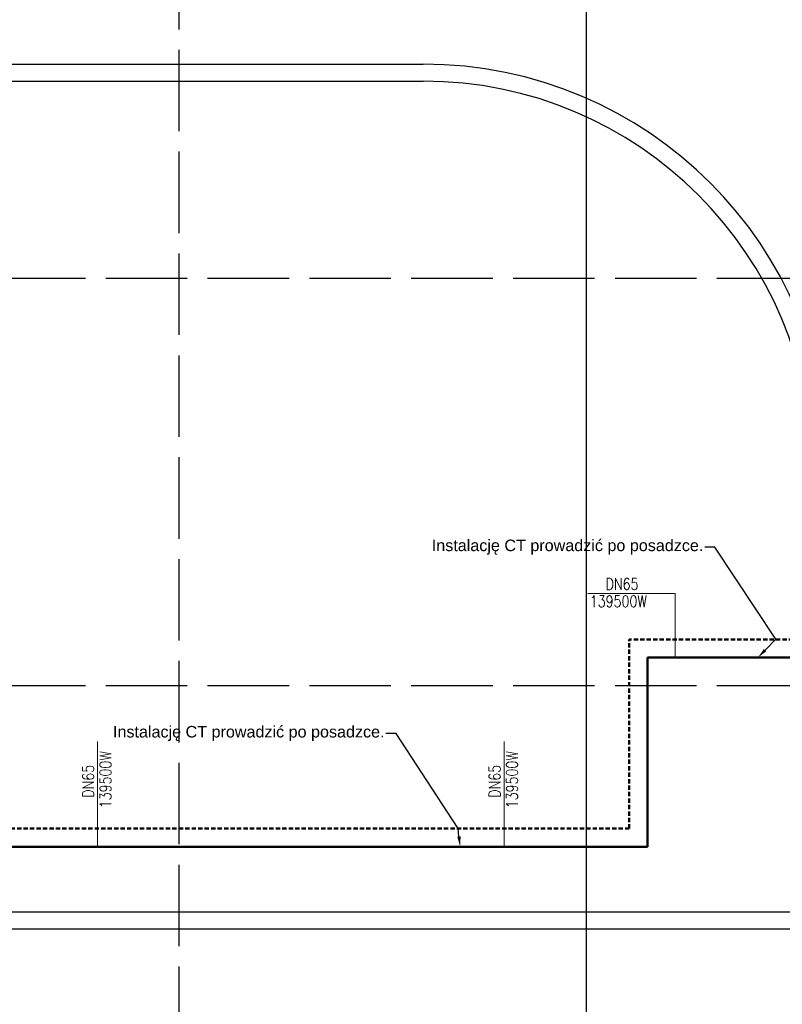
# Model space of a CAD drawing. Header units: millimetres. Extents: x -53858 to 733, y -20463 to 1307.
# Tile 3 of 256: x -51257 to -50134, y -19013 to -17563. Entities that reach past the tile are written whole.
import ezdxf
from ezdxf import colors
from ezdxf.entities.mleader import LeaderData, LeaderLine
from ezdxf.math import Vec2, Vec3

# ---------------------------------------------------------------- set-up
doc = ezdxf.new("R2010")
doc.units = ezdxf.units.MM
doc.linetypes.add('DASHED', pattern=[19.05, 12.7, -6.35])
doc.linetypes.add('XREF_2024_11_27_RZUT_BASEN_CAD$0$ACAD_ISO02W100', pattern=[15, 12, -3])
for name, color, linetype, lineweight in [('is_ct_centrale _zasilanie', 46, 'Continuous', 50), ('is_ct_centrale_powrot', 32, 'DASHED', 50), ('is_ct_opis', 162, 'Continuous', 18), ('is_ct_opis_', 162, 'Continuous', 18)]:
    doc.layers.add(name, color=color, linetype=linetype, lineweight=lineweight)
doc.layers.add('IS_PODKLAD', color=252, linetype='Continuous')
doc.layers.add('XREF_2024_11_27_RZUT_BASEN_CAD$0$_ściany', color=8, linetype='Continuous')
doc.styles.add('OPIS1', font='ROMANS.SHX', dxfattribs={"width": 0.9})
doc.styles.get("Standard").update_dxf_attribs({"font": 'arial.ttf'})

# ---------------------------------------------------------------- blocks, each defined once
blk = doc.blocks.new('XREF_2024_11_27_RZUT_BASEN_CAD')
at = {"layer": 'XREF_2024_11_27_RZUT_BASEN_CAD$0$_ściany', "linetype": 'XREF_2024_11_27_RZUT_BASEN_CAD$0$ACAD_ISO02W100', "ltscale": 10}
for p, q in [((-51022.4, -15657.6), (-51022.4, -20463)), ((-53680.1, -17943.9), (-49212.8, -17943.9)), ((-53680.1, -18543.9), (-49212.8, -18543.9))]:
    blk.add_line(p, q, dxfattribs=at)
at = {"layer": 'XREF_2024_11_27_RZUT_BASEN_CAD$0$_ściany'}
for p, q in [((-52822.4, -17628.9), (-50662.4, -17628.9)), ((-52889.1, -17653.9), (-50662.4, -17653.9)), ((-51767.4, -18876.9), (-50089.4, -18876.9)), ((-51767.4, -18901.9), (-50064.4, -18901.9))]:
    blk.add_line(p, q, dxfattribs=at)
blk.add_lwpolyline([(-50422.4, -15657.6), (-50422.4, -19757.5), (-50123.4, -20056.5), (-49842.4, -19775.5), (-49842.4, -19163.9)], dxfattribs=at)
for radius in [598, 573]:
    blk.add_arc((-50662.4, -18226.9), radius, 0, 90, dxfattribs=at)

msp = doc.modelspace()

# ---------------------------------------------------------------- linework, layer by layer
at = {"layer": 'is_ct_centrale _zasilanie'}
for p, q in [((-50332.4, -18502.5), (-49801.3, -18502.5)), ((-50332.4, -18502.5), (-50332.4, -18781.1)), ((-51500.6, -18781.1), (-50332.4, -18781.1))]:
    msp.add_line(p, q, dxfattribs=at)
at = {"layer": 'is_ct_centrale_powrot', "ltscale": 0.5}
for p, q in [((-49774.7, -18475.9), (-50359, -18475.9)), ((-50359, -18754.5), (-50359, -18475.9)), ((-50359, -18754.5), (-51530.6, -18754.5))]:
    msp.add_line(p, q, dxfattribs=at)
at = {"layer": 'is_ct_opis'}
for p, q in [((-50419.9, -18408.2), (-50291.7, -18408.2)), ((-50291.7, -18502.5), (-50291.7, -18408.2)), ((-51142, -18781.1), (-51142, -18626.3)), ((-50543.3, -18781.1), (-50543.3, -18626.3))]:
    msp.add_line(p, q, dxfattribs=at)

# ---------------------------------------------------------------- block references
at = {"layer": 'IS_PODKLAD'}
msp.add_blockref('XREF_2024_11_27_RZUT_BASEN_CAD', (0, 0), dxfattribs=at)

# ---------------------------------------------------------------- texts
at = {"layer": 'is_ct_opis', "style": 'OPIS1', "width": 0.8}
for s, rotation, p in [('DN65', 0.0001, (-50393.9, -18402.8, 0)), ('139500W', 0.0001, (-50417.1, -18428.3)), ('139500W', 90.0001, (-51122, -18724.4)), ('139500W', 90.0001, (-50523.2, -18724.4)), ('DN65', 90.0001, (-51147.5, -18709, 0)), ('DN65', 90.0001, (-50548.7, -18709, 0))]:
    msp.add_text(s, height=17, rotation=rotation, dxfattribs=at).set_placement(p)

# ---------------------------------------------------------------- leaders
at = {"layer": 'is_ct_opis_'}
ml = msp.add_multileader_mtext('Standard', dxfattribs=at)
ml.set_content('Instalację CT prowadzić po posadzce. ', color=256)
ml.set_leader_properties()
ml.build(insert=Vec2(0, 0))
ml.multileader.update_dxf_attribs({"dogleg_length": 15, "arrow_head_size": 15})
ctx = ml.context
ctx.base_point, ctx.char_height, ctx.arrow_head_size, ctx.plane_origin = Vec3(-50647.7, -18339.9), 17, 15, Vec3(-50685.1, -18357.2)
ctx.text_align_type = 2
notes = []
notes.append((ctx, [(1, (1, 1, 0), (-50233, -18339.9), (-1, 0), 15, [(0, [(-50169.5, -18502.5), (-50143.2, -18475.3)], 0, [])])]))
ctx.mtext.insert, ctx.mtext.alignment, ctx.mtext.flow_direction = Vec3(-50250, -18328.9), 3, 5
ml = msp.add_multileader_mtext('Standard', dxfattribs=at)
ml.set_content('Instalację CT prowadzić po posadzce. ', color=256)
ml.set_leader_properties()
ml.build(insert=Vec2(0, 0))
ml.multileader.update_dxf_attribs({"dogleg_length": 15, "arrow_head_size": 15})
ctx = ml.context
ctx.base_point, ctx.char_height, ctx.arrow_head_size, ctx.plane_origin = Vec3(-51117.2, -18614.3), 17, 15, Vec3(-51236.3, -18676.2)
ctx.text_align_type = 2
notes.append((ctx, [(1, (1, 1, 0), (-50702.5, -18614.3), (-1, 0), 15, [(0, [(-50608.1, -18781.1), (-50611.3, -18754.5)], 0, [])])]))
ctx.mtext.insert, ctx.mtext.alignment, ctx.mtext.flow_direction = Vec3(-50719.5, -18603.3), 3, 5
for ctx, leaders in notes:
    for number, flags, end, landing, length, lines in leaders:
        leader = LeaderData()
        leader.index, (leader.has_last_leader_line, leader.has_dogleg_vector, leader.attachment_direction) = number, flags
        leader.last_leader_point, leader.dogleg_vector, leader.dogleg_length = Vec3(end), Vec3(landing), length
        for number, points, colour, breaks in lines:
            line = LeaderLine()
            line.index, line.vertices, line.color, line.breaks = number, Vec3.list(points), colors.encode_raw_color(colour), breaks
            leader.lines.append(line)
        ctx.leaders.append(leader)

doc.saveas('drawing.dxf')
